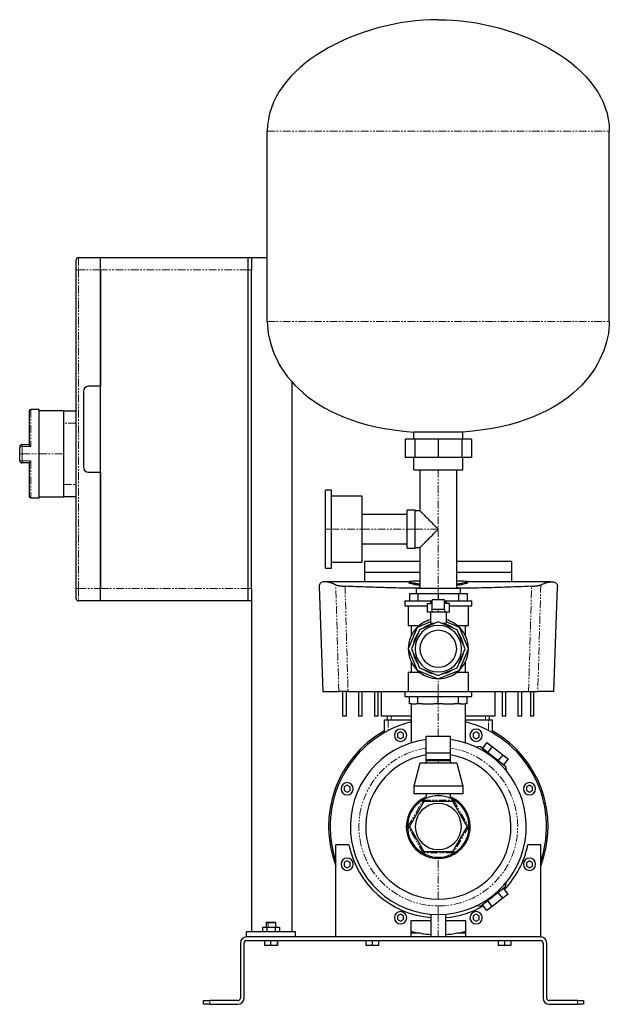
# Model space of a CAD drawing. Header units: millimetres. Extents: x 7 to 1346, y 19 to 822.
# Tile 3 of 3: x 865 to 1346, y 19 to 822. Entities that reach past the tile are written whole.
import ezdxf

# ---------------------------------------------------------------- set-up
doc = ezdxf.new("R2010")
doc.units = ezdxf.units.MM
doc.linetypes.add('PHANTOM', pattern=[12.7, 6.35, -1.27, 1.27, -1.27, 1.27, -1.27])

msp = doc.modelspace()

# ---------------------------------------------------------------- linework, layer by layer
at = {"color": 7, "linetype": 'Continuous', "lineweight": 25}
for p, q in [((1067.48, 575.79), (1067.48, 730.79)), ((1346.48, 575.79), (1346.48, 730.79)), ((913.48, 627.79), (931.48, 627.79)), ((931.48, 627.79), (1051.48, 627.79)), ((931.48, 617.79), (931.48, 627.79)), ((1051.48, 627.79), (1051.48, 617.79)), ((1051.48, 627.79), (1054.48, 627.79)), ((1054.48, 627.79), (1054.48, 617.79)), ((1054.48, 627.79), (1067.48, 627.79)), ((911.48, 617.79), (911.48, 625.79)), ((911.48, 357.79), (911.48, 617.79)), ((931.48, 357.79), (931.48, 617.79)), ((931.48, 617.79), (931.48, 522.79)), ((1051.48, 617.79), (1051.48, 357.79)), ((1054.48, 357.79), (1054.48, 617.79)), ((931.48, 522.79), (921.48, 522.79)), ((1087.48, 526.62), (1087.48, 77.79)), ((917.48, 518.79), (917.48, 456.79)), ((873.48, 475.18), (873.48, 502.79)), ((881.48, 503.79), (874.48, 503.79)), ((881.48, 467.79), (881.48, 503.79)), ((901.48, 502.79), (881.48, 502.79)), ((901.48, 502.79), (911.48, 502.79)), ((901.48, 492.79), (901.48, 502.79)), ((901.48, 467.79), (901.48, 492.79)), ((1226.98, 485.49), (1186.98, 485.49)), ((1186.98, 479.79), (1186.98, 485.49)), ((1226.98, 479.79), (1226.98, 485.49)), ((867.48, 475.29), (873.48, 475.29)), ((1179.92, 479.79), (1179.92, 464.79)), ((1187.84, 479.79), (1179.92, 479.79)), ((1187.84, 479.79), (1187.84, 464.79)), ((1206.98, 479.79), (1187.84, 479.79)), ((1206.98, 479.79), (1206.98, 464.79)), ((1226.11, 479.79), (1206.98, 479.79)), ((1226.11, 479.79), (1226.11, 464.79)), ((1234.03, 479.79), (1226.11, 479.79)), ((1234.03, 479.79), (1234.03, 464.79)), ((865.48, 467.79), (865.48, 473.29)), ((865.48, 462.29), (865.48, 467.79)), ((881.48, 431.79), (881.48, 467.79)), ((901.48, 442.79), (901.48, 467.79)), ((873.48, 460.29), (867.48, 460.29)), ((873.48, 432.79), (873.48, 460.41)), ((1187.84, 464.79), (1179.92, 464.79)), ((1186.98, 454.79), (1186.98, 464.79)), ((1206.98, 464.79), (1187.84, 464.79)), ((1226.11, 464.79), (1206.98, 464.79)), ((1234.03, 464.79), (1226.11, 464.79)), ((1226.98, 454.79), (1226.98, 464.79)), ((921.48, 452.79), (931.48, 452.79)), ((931.48, 452.79), (931.48, 357.79)), ((1186.98, 454.79), (1226.98, 454.79)), ((1191.98, 454.79), (1191.98, 421.29)), ((1221.98, 357.79), (1221.98, 454.79)), ((901.48, 432.79), (901.48, 442.79)), ((1119.88, 438.09), (1114.88, 438.09)), ((1114.88, 406.29), (1114.88, 438.09)), ((1119.88, 406.29), (1119.88, 438.09)), ((874.48, 431.79), (881.48, 431.79)), ((881.48, 432.79), (901.48, 432.79)), ((911.48, 432.79), (901.48, 432.79)), ((1144.88, 433.09), (1119.88, 433.09)), ((1144.88, 406.29), (1144.88, 433.09)), ((1181.48, 418.29), (1144.88, 418.29)), ((1187.98, 421.79), (1181.48, 421.79)), ((1181.48, 406.29), (1181.48, 421.79)), ((1187.98, 406.29), (1187.98, 421.79)), ((1191.98, 421.29), (1187.98, 421.29)), ((1114.88, 374.49), (1114.88, 406.29)), ((1119.88, 374.49), (1119.88, 406.29)), ((1144.88, 379.49), (1144.88, 406.29)), ((1181.48, 390.79), (1181.48, 406.29)), ((1187.98, 390.79), (1187.98, 406.29)), ((1144.88, 394.29), (1181.48, 394.29)), ((1181.48, 390.79), (1187.98, 390.79)), ((1187.98, 391.29), (1191.98, 391.29)), ((1191.98, 391.29), (1191.98, 357.79)), ((1119.88, 379.49), (1144.88, 379.49)), ((1191.98, 379.79), (1146.98, 379.79)), ((1146.98, 371.23), (1146.98, 379.79)), ((1266.98, 379.79), (1221.98, 379.79)), ((1266.98, 371.23), (1266.98, 379.79)), ((1114.88, 374.49), (1119.88, 374.49)), ((1146.98, 371.23), (1191.98, 371.23)), ((1221.98, 371.23), (1266.98, 371.23)), ((1183.29, 363.33), (1115.12, 363.33)), ((1183.29, 363.47), (1183.29, 362.47)), ((1230.66, 362.47), (1230.66, 363.47)), ((1298.83, 363.33), (1230.66, 363.33)), ((911.48, 349.79), (911.48, 357.79)), ((931.48, 347.79), (931.48, 357.79)), ((1051.48, 357.79), (1051.48, 347.79)), ((1054.48, 357.79), (1054.48, 347.79)), ((1109.79, 359.45), (1112.78, 273.79)), ((1183.53, 353.79), (1183.53, 347.79)), ((1183.53, 353.79), (1190.39, 353.79)), ((1188.98, 357.79), (1188.98, 353.79)), ((1206.98, 357.79), (1188.98, 357.79)), ((1190.39, 353.79), (1190.39, 347.79)), ((1190.39, 353.79), (1206.98, 353.79)), ((1224.98, 357.79), (1206.98, 357.79)), ((1206.98, 353.79), (1206.98, 348.54)), ((1206.98, 353.79), (1223.56, 353.79)), ((1223.56, 353.79), (1223.56, 347.79)), ((1223.56, 353.79), (1230.43, 353.79)), ((1224.98, 353.79), (1224.98, 357.79)), ((1230.43, 353.79), (1230.43, 347.79)), ((1301.17, 273.79), (1304.15, 359.45)), ((931.48, 347.79), (913.48, 347.79)), ((1051.48, 347.79), (931.48, 347.79)), ((1054.48, 347.79), (1051.48, 347.79)), ((1054.48, 347.79), (1054.48, 77.79)), ((1179.55, 347.79), (1179.55, 343.79)), ((1179.55, 347.79), (1201.98, 347.79)), ((1197.98, 345.54), (1197.98, 338.54)), ((1197.98, 345.54), (1201.98, 345.54)), ((1200.48, 346.94), (1200.48, 345.54)), ((1200.48, 346.94), (1201.98, 346.94)), ((1201.98, 340.88), (1201.98, 348.54)), ((1211.98, 348.54), (1201.98, 348.54)), ((1211.98, 340.88), (1211.98, 348.54)), ((1211.98, 347.79), (1234.4, 347.79)), ((1211.98, 346.94), (1213.48, 346.94)), ((1215.98, 345.54), (1211.98, 345.54)), ((1213.48, 346.94), (1213.48, 345.54)), ((1215.98, 338.54), (1215.98, 345.54)), ((1234.4, 343.79), (1234.4, 347.79)), ((1179.55, 343.79), (1197.98, 343.79)), ((1182.47, 343.79), (1182.47, 327.79)), ((1201.98, 338.54), (1197.98, 338.54)), ((1200.48, 338.54), (1200.48, 329.52)), ((1206.98, 340.88), (1201.98, 340.88)), ((1206.98, 338.54), (1201.98, 338.54)), ((1211.98, 340.88), (1206.98, 340.88)), ((1211.98, 338.54), (1206.98, 338.54)), ((1215.98, 338.54), (1211.98, 338.54)), ((1213.48, 338.54), (1213.48, 329.52)), ((1215.98, 343.79), (1234.4, 343.79)), ((1231.48, 327.79), (1231.48, 343.79)), ((1200.48, 330.66), (1189.61, 326.16)), ((1206.98, 330.66), (1191.52, 324.25)), ((1200.48, 329.52), (1204.24, 329.52)), ((1222.43, 324.25), (1206.98, 330.66)), ((1209.71, 329.52), (1213.48, 329.52)), ((1224.34, 326.16), (1213.48, 330.66)), ((1189.61, 326.16), (1182.42, 308.79)), ((1182.47, 327.79), (1191.51, 327.79)), ((1184.87, 327.79), (1184.87, 319.36)), ((1191.52, 324.25), (1185.11, 308.79)), ((1228.84, 308.79), (1222.43, 324.25)), ((1222.44, 327.79), (1231.48, 327.79)), ((1231.53, 308.79), (1224.34, 326.16)), ((1229.08, 319.36), (1229.08, 327.79)), ((1182.42, 308.79), (1189.61, 291.43)), ((1185.11, 308.79), (1191.52, 293.33)), ((1222.43, 293.33), (1228.84, 308.79)), ((1224.34, 291.43), (1231.53, 308.79)), ((1184.87, 298.23), (1184.87, 289.79)), ((1229.08, 289.79), (1229.08, 298.23)), ((1182.47, 289.79), (1182.47, 273.79)), ((1182.47, 289.79), (1191.51, 289.79)), ((1189.61, 291.43), (1206.98, 284.24)), ((1191.52, 293.33), (1206.98, 286.93)), ((1206.98, 286.93), (1222.43, 293.33)), ((1206.98, 284.24), (1224.34, 291.43)), ((1222.44, 289.79), (1231.48, 289.79)), ((1231.48, 273.79), (1231.48, 289.79)), ((1112.78, 273.79), (1125.78, 273.79)), ((1128.98, 253.79), (1128.98, 273.79)), ((1131.98, 253.79), (1131.98, 273.79)), ((1133.33, 273.79), (1179.55, 273.79)), ((1141.98, 273.79), (1141.98, 253.79)), ((1144.98, 253.79), (1144.98, 273.79)), ((1154.98, 273.79), (1154.98, 253.79)), ((1157.98, 253.79), (1157.98, 273.79)), ((1160.71, 253.79), (1160.71, 273.79)), ((1179.55, 273.79), (1179.55, 269.79)), ((1179.55, 273.79), (1206.98, 273.79)), ((1206.98, 273.79), (1234.4, 273.79)), ((1234.4, 269.79), (1234.4, 273.79)), ((1234.4, 273.79), (1280.62, 273.79)), ((1253.24, 253.79), (1253.24, 273.79)), ((1258.98, 273.79), (1258.98, 253.79)), ((1261.98, 253.79), (1261.98, 273.79)), ((1271.98, 273.79), (1271.98, 253.79)), ((1275.18, 253.79), (1275.18, 273.79)), ((1282.15, 273.79), (1282.15, 253.79)), ((1284.98, 253.79), (1284.98, 273.79)), ((1301.17, 273.79), (1288.17, 273.79)), ((1179.55, 269.79), (1206.98, 269.79)), ((1183.53, 263.79), (1183.53, 269.79)), ((1190.39, 263.79), (1190.39, 269.79)), ((1206.98, 269.79), (1234.4, 269.79)), ((1206.98, 263.79), (1206.98, 269.79)), ((1223.56, 263.79), (1223.56, 269.79)), ((1230.43, 263.79), (1230.43, 269.79)), ((1185.02, 263.79), (1183.53, 263.79)), ((1184.73, 263.79), (1184.73, 232.01)), ((1185.02, 263.79), (1188.9, 263.79)), ((1190.39, 263.79), (1188.9, 263.79)), ((1194, 263.79), (1190.39, 263.79)), ((1194, 263.79), (1203.37, 263.79)), ((1206.98, 263.79), (1203.37, 263.79)), ((1210.58, 263.79), (1206.98, 263.79)), ((1210.58, 263.79), (1219.95, 263.79)), ((1223.56, 263.79), (1219.95, 263.79)), ((1225.05, 263.79), (1223.56, 263.79)), ((1225.05, 263.79), (1228.93, 263.79)), ((1230.43, 263.79), (1228.93, 263.79)), ((1229.23, 232.01), (1229.23, 263.79)), ((1131.98, 253.79), (1128.98, 253.79)), ((1144.98, 253.79), (1141.98, 253.79)), ((1157.98, 253.79), (1154.98, 253.79)), ((1184.73, 253.79), (1160.71, 253.79)), ((1162.98, 240.29), (1162.98, 250.79)), ((1162.98, 250.79), (1165.98, 250.79)), ((1165.48, 250.79), (1165.48, 253.79)), ((1165.98, 250.79), (1184.73, 250.79)), ((1253.24, 253.79), (1229.23, 253.79)), ((1229.23, 250.79), (1247.98, 250.79)), ((1247.98, 250.79), (1250.98, 250.79)), ((1248.48, 253.79), (1248.48, 250.79)), ((1250.98, 250.79), (1250.98, 240.29)), ((1261.98, 253.79), (1258.98, 253.79)), ((1275.18, 253.79), (1271.98, 253.79)), ((1284.98, 253.79), (1282.15, 253.79)), ((1176.17, 241.05), (1173.67, 239.61)), ((1178.67, 239.61), (1176.17, 241.05)), ((1237.78, 241.05), (1235.28, 239.61)), ((1240.28, 239.61), (1237.78, 241.05)), ((1173.67, 239.61), (1173.67, 236.72)), ((1173.67, 236.72), (1176.17, 235.28)), ((1176.17, 235.28), (1178.67, 236.72)), ((1178.67, 236.72), (1178.67, 239.61)), ((1216.98, 237.31), (1196.98, 237.31)), ((1196.98, 223.98), (1196.98, 237.31)), ((1216.98, 223.98), (1216.98, 237.31)), ((1235.28, 239.61), (1235.28, 236.72)), ((1235.28, 236.72), (1237.78, 235.28)), ((1237.78, 235.28), (1240.28, 236.72)), ((1240.28, 236.72), (1240.28, 239.61)), ((1241.37, 228.93), (1237.96, 228.51)), ((1241.37, 228.93), (1261.85, 212.92)), ((1246.66, 232.41), (1242.97, 227.68)), ((1246.66, 232.41), (1250.98, 229.03)), ((1250.98, 229.03), (1247.29, 224.3)), ((1250.98, 229.03), (1259.63, 222.28)), ((1196.98, 223.98), (1216.98, 223.98)), ((1196.98, 217.39), (1196.98, 223.98)), ((1197.98, 218.39), (1196.98, 217.39)), ((1196.98, 217.39), (1196.98, 215.39)), ((1206.98, 217.39), (1196.98, 217.39)), ((1197.98, 218.39), (1206.98, 218.39)), ((1206.98, 218.39), (1215.98, 218.39)), ((1216.98, 217.39), (1206.98, 217.39)), ((1216.98, 217.39), (1215.98, 218.39)), ((1216.98, 217.39), (1216.98, 223.98)), ((1216.98, 215.39), (1216.98, 217.39)), ((1259.63, 222.28), (1255.93, 217.55)), ((1259.63, 222.28), (1263.95, 218.9)), ((1263.95, 218.9), (1260.25, 214.17)), ((1191.98, 215.39), (1186.98, 196.64)), ((1221.98, 215.39), (1191.98, 215.39)), ((1196.98, 216.56), (1195.98, 215.39)), ((1217.97, 215.39), (1216.98, 216.56)), ((1221.98, 215.39), (1226.98, 196.64)), ((1261.85, 212.92), (1262.27, 209.51)), ((1132.6, 197.49), (1130.1, 196.04)), ((1130.1, 196.04), (1130.1, 193.16)), ((1130.1, 193.16), (1132.6, 191.71)), ((1135.1, 196.04), (1132.6, 197.49)), ((1132.6, 191.71), (1135.1, 193.16)), ((1135.1, 193.16), (1135.1, 196.04)), ((1226.98, 196.64), (1186.98, 196.64)), ((1186.98, 196.64), (1186.98, 190.39)), ((1226.98, 196.64), (1226.98, 190.39)), ((1281.35, 197.49), (1278.85, 196.04)), ((1278.85, 196.04), (1278.85, 193.16)), ((1278.85, 193.16), (1281.35, 191.71)), ((1283.85, 196.04), (1281.35, 197.49)), ((1281.35, 191.71), (1283.85, 193.16)), ((1283.85, 193.16), (1283.85, 196.04)), ((1226.98, 190.39), (1186.98, 190.39)), ((1196.98, 190.39), (1196.98, 186.82)), ((1216.98, 186.82), (1216.98, 190.39)), ((1195.17, 184.24), (1183.36, 163.79)), ((1218.78, 184.24), (1195.17, 184.24)), ((1230.59, 163.79), (1218.78, 184.24)), ((1183.36, 163.79), (1195.17, 143.34)), ((1218.78, 143.34), (1230.59, 163.79)), ((1123.48, 73.79), (1123.48, 148.79)), ((1134, 148.79), (1123.48, 148.79)), ((1290.48, 148.79), (1279.95, 148.79)), ((1290.48, 73.79), (1290.48, 148.79)), ((1195.17, 143.34), (1218.78, 143.34)), ((1132.6, 135.87), (1130.1, 134.43)), ((1130.1, 134.43), (1130.1, 131.54)), ((1130.1, 131.54), (1132.6, 130.1)), ((1135.1, 134.43), (1132.6, 135.87)), ((1132.6, 130.1), (1135.1, 131.54)), ((1135.1, 131.54), (1135.1, 134.43)), ((1281.35, 135.87), (1278.85, 134.43)), ((1278.85, 134.43), (1278.85, 131.54)), ((1278.85, 131.54), (1281.35, 130.1)), ((1283.85, 134.43), (1281.35, 135.87)), ((1281.35, 130.1), (1283.85, 131.54)), ((1283.85, 131.54), (1283.85, 134.43)), ((1261.85, 114.67), (1241.37, 98.66)), ((1263.95, 108.69), (1260.25, 113.42)), ((1261.85, 114.67), (1262.27, 118.08)), ((1259.63, 105.31), (1250.98, 98.56)), ((1259.63, 105.31), (1255.93, 110.04)), ((1263.95, 108.69), (1259.63, 105.31)), ((1241.37, 98.66), (1237.96, 99.08)), ((1246.66, 95.18), (1242.97, 99.91)), ((1250.98, 98.56), (1246.66, 95.18)), ((1250.98, 98.56), (1247.29, 103.29)), ((1176.17, 92.31), (1173.67, 90.86)), ((1173.67, 90.86), (1173.67, 87.98)), ((1178.67, 90.86), (1176.17, 92.31)), ((1178.67, 87.98), (1178.67, 90.86)), ((1200.98, 92.3), (1200.98, 73.79)), ((1212.98, 73.79), (1212.98, 92.3)), ((1237.78, 92.31), (1235.28, 90.86)), ((1235.28, 90.86), (1235.28, 87.98)), ((1240.28, 90.86), (1237.78, 92.31)), ((1240.28, 87.98), (1240.28, 90.86)), ((1063.55, 81.79), (1063.55, 77.79)), ((1063.55, 81.79), (1067.01, 81.79)), ((1066.78, 85.79), (1066.48, 85.49)), ((1066.48, 85.49), (1066.48, 81.79)), ((1066.48, 85.49), (1068.29, 85.49)), ((1066.78, 85.79), (1068.45, 85.79)), ((1067.01, 81.79), (1067.01, 77.79)), ((1067.01, 81.79), (1073.94, 81.79)), ((1068.29, 85.49), (1074.48, 85.49)), ((1068.45, 85.79), (1074.18, 85.79)), ((1073.94, 81.79), (1073.94, 77.79)), ((1073.94, 81.79), (1077.4, 81.79)), ((1074.48, 85.49), (1074.18, 85.79)), ((1074.48, 81.79), (1074.48, 85.49)), ((1077.4, 81.79), (1077.4, 77.79)), ((1173.67, 87.98), (1176.17, 86.53)), ((1176.17, 86.53), (1178.67, 87.98)), ((1200.98, 86.79), (1184.48, 86.79)), ((1184.48, 86.79), (1184.48, 73.79)), ((1229.48, 86.79), (1212.98, 86.79)), ((1229.48, 73.79), (1229.48, 86.79)), ((1235.28, 87.98), (1237.78, 86.53)), ((1237.78, 86.53), (1240.28, 87.98)), ((1090.48, 77.79), (1050.48, 77.79)), ((1050.48, 73.79), (1050.48, 77.79)), ((1290.48, 73.79), (1050.48, 73.79)), ((1090.48, 73.79), (1090.48, 77.79)), ((1192.17, 76.79), (1184.48, 76.79)), ((1229.48, 76.79), (1221.78, 76.79)), ((1045.48, 68.79), (1045.48, 23.79)), ((1048.48, 23.79), (1048.48, 68.79)), ((1050.48, 70.79), (1290.48, 70.79)), ((1065.12, 70.79), (1065.12, 66.79)), ((1070.14, 66.79), (1065.12, 66.79)), ((1070.14, 70.79), (1070.14, 66.79)), ((1075.5, 66.79), (1070.14, 66.79)), ((1075.5, 70.79), (1075.5, 66.79)), ((1075.83, 66.79), (1075.5, 66.79)), ((1075.83, 70.79), (1075.83, 66.79)), ((1147.78, 70.79), (1147.78, 66.79)), ((1152.98, 66.79), (1147.78, 66.79)), ((1152.98, 70.79), (1152.98, 66.79)), ((1158.17, 66.79), (1152.98, 66.79)), ((1158.17, 70.79), (1158.17, 66.79)), ((1255.78, 70.79), (1255.78, 66.79)), ((1260.98, 66.79), (1255.78, 66.79)), ((1260.98, 70.79), (1260.98, 66.79)), ((1266.17, 66.79), (1260.98, 66.79)), ((1266.17, 70.79), (1266.17, 66.79)), ((1292.48, 68.79), (1292.48, 23.79)), ((1295.48, 23.79), (1295.48, 68.79)), ((1015.48, 18.79), (1015.48, 21.79)), ((1015.48, 21.79), (1020.48, 21.79)), ((1020.48, 18.79), (1015.48, 18.79)), ((1043.48, 21.79), (1020.48, 21.79)), ((1020.48, 18.79), (1043.48, 18.79)), ((1320.48, 21.79), (1297.48, 21.79)), ((1297.48, 18.79), (1320.48, 18.79)), ((1320.48, 21.79), (1325.48, 21.79)), ((1325.48, 18.79), (1320.48, 18.79)), ((1325.48, 21.79), (1325.48, 18.79))]:
    msp.add_line(p, q, dxfattribs=at)
at = {"color": 8, "linetype": 'PHANTOM', "lineweight": 18}
for p, q in [((1067.48, 730.79), (1346.48, 730.79)), ((913.48, 627.79), (913.48, 617.79)), ((913.48, 617.79), (911.48, 617.79)), ((913.48, 617.79), (913.48, 357.79)), ((931.48, 617.79), (913.48, 617.79)), ((1051.48, 617.79), (931.48, 617.79)), ((1054.48, 617.79), (1051.48, 617.79)), ((1067.48, 575.79), (1346.48, 575.79)), ((874.48, 503.79), (874.48, 473.62)), ((911.48, 492.79), (901.48, 492.79)), ((867.48, 475.29), (867.48, 473.62)), ((867.48, 467.79), (865.48, 467.79)), ((867.48, 473.62), (867.48, 467.79)), ((874.48, 473.62), (867.48, 473.62)), ((867.48, 467.79), (881.48, 467.79)), ((867.48, 467.79), (867.48, 461.97)), ((881.48, 467.79), (901.48, 467.79)), ((867.48, 461.97), (874.48, 461.97)), ((867.48, 460.29), (867.48, 461.97)), ((874.48, 461.97), (874.48, 431.79)), ((1206.98, 454.79), (1206.98, 406.29)), ((901.48, 442.79), (911.48, 442.79)), ((1114.88, 406.29), (1119.88, 406.29)), ((1119.88, 406.29), (1144.88, 406.29)), ((1144.88, 406.29), (1181.48, 406.29)), ((1181.48, 406.29), (1187.98, 406.29)), ((1187.98, 406.29), (1206.98, 406.29)), ((1206.98, 406.29), (1206.98, 357.79)), ((913.48, 357.79), (911.48, 357.79)), ((913.48, 357.79), (913.48, 347.79)), ((913.48, 357.79), (931.48, 357.79)), ((931.48, 357.79), (1051.48, 357.79)), ((1051.48, 357.79), (1054.48, 357.79)), ((1206.98, 353.79), (1206.98, 357.79)), ((1206.98, 338.54), (1206.98, 340.88)), ((1206.98, 273.79), (1206.98, 284.24)), ((1206.98, 269.79), (1206.98, 273.79)), ((1206.98, 237.31), (1206.98, 263.79)), ((1165.98, 250.79), (1165.98, 241.94)), ((1168.48, 253.79), (1168.48, 250.79)), ((1245.48, 250.79), (1245.48, 253.79)), ((1247.98, 241.94), (1247.98, 250.79)), ((1206.98, 218.39), (1206.98, 217.39)), ((1206.98, 217.39), (1206.98, 215.39)), ((1182.21, 163.79), (1194.59, 185.24)), ((1194.59, 185.24), (1219.36, 185.24)), ((1206.98, 190.39), (1206.98, 188.89)), ((1219.36, 185.24), (1231.74, 163.79)), ((1194.59, 142.34), (1182.21, 163.79)), ((1231.74, 163.79), (1219.36, 142.34)), ((1219.36, 142.34), (1194.59, 142.34)), ((1206.98, 104.54), (1206.98, 137.69)), ((1206.98, 92.04), (1206.98, 99.04)), ((1206.98, 92.04), (1206.98, 73.79)), ((1068.45, 85.79), (1068.29, 85.49)), ((1068.29, 81.79), (1068.29, 85.49)), ((1020.48, 21.79), (1020.48, 18.79)), ((1320.48, 18.79), (1320.48, 21.79))]:
    msp.add_line(p, q, dxfattribs=at)
at = {"color": 8, "linetype": 'PHANTOM', "lineweight": 18, "flags": 128}
for points in [[(1125.78, 273.79), (1124.42, 322.56), (1123.35, 360.88)], [(1130.87, 359.73), (1132.25, 311.6), (1133.33, 273.79)], [(1280.62, 273.79), (1282, 321.92), (1283.08, 359.73)], [(1290.6, 360.88), (1289.24, 312.11), (1288.17, 273.79)]]:
    msp.add_lwpolyline(points, dxfattribs=at)
at = {"color": 7, "linetype": 'Continuous', "lineweight": 25, "flags": 128}
for points in [[(1185.76, 76.79), (1184.7, 77.06), (1184.48, 77.12)], [(1229.48, 77.12), (1229.25, 77.06), (1228.19, 76.79)]]:
    msp.add_lwpolyline(points, dxfattribs=at)
at = {"color": 7, "linetype": 'Continuous', "lineweight": 25}
for centre, radius, start, end in [((913.48, 625.79), 2, 90, 180), ((921.48, 518.79), 4, 90, 180), ((874.48, 502.79), 1, 90, 180), ((867.48, 473.29), 2, 90, 180), ((867.48, 462.29), 2, 180, 270), ((921.48, 456.79), 4, 180, 270), ((874.48, 432.79), 1, 180, 270), ((913.48, 349.79), 2, 180, 270), ((1206.98, 308.79), 24.5, 105.38514, 134.68742), ((1206.98, 308.79), 20.73, 99.50736, 125.49264), ((1206.98, 308.79), 20.73, 54.50736, 80.49264), ((1206.98, 308.79), 24.5, 45.31258, 74.61486), ((1206.98, 308.79), 24.5, 135.31258, 180), ((1206.98, 308.79), 18.97, 90, 270), ((1206.98, 308.79), 15, 90, 270), ((1206.98, 308.79), 18.97, 270, 90), ((1206.98, 308.79), 15, 270, 90), ((1206.98, 308.79), 24.5, 0, 44.68742), ((1206.98, 308.79), 20.73, 144.50736, 170.49264), ((1206.98, 308.79), 20.73, 9.50736, 35.49264), ((1206.98, 308.79), 24.5, 180, 224.68742), ((1206.98, 308.79), 20.73, 189.50736, 215.49264), ((1206.98, 308.79), 20.73, 324.50736, 350.49264), ((1206.98, 308.79), 24.5, 315.31258, 0), ((1206.98, 308.79), 24.5, 225.31258, 314.68742), ((1206.98, 308.79), 20.73, 234.50736, 260.49264), ((1206.98, 308.79), 20.73, 279.50736, 305.49264), ((1206.98, 163.79), 88.25, 104.60327, 198.88402), ((1206.98, 163.79), 88.25, 341.11598, 75.39673), ((1206.98, 163.79), 89.55, 119.42906, 201.18159), ((1176.17, 238.17), 5, 90, 270), ((1176.17, 238.17), 5, 270, 90), ((1237.78, 238.17), 5, 90, 270), ((1237.78, 238.17), 5, 270, 90), ((1206.98, 163.79), 89.55, 338.81841, 60.57094), ((1206.98, 163.79), 71.75, 98.01156, 270), ((1206.98, 163.79), 71.75, 270, 81.98844), ((1206.98, 163.79), 59.25, 99.71668, 270), ((1206.98, 163.79), 59.25, 270, 80.28332), ((1132.6, 194.6), 5, 90, 270), ((1132.6, 194.6), 5, 270, 90), ((1281.35, 194.6), 5, 90, 270), ((1281.35, 194.6), 5, 270, 90), ((1206.98, 163.79), 26.1, 112.52843, 180), ((1206.98, 163.79), 25.1, 0, 180), ((1206.98, 163.79), 26.1, 0, 67.47157), ((1206.98, 163.79), 18.83, 0, 180), ((1206.98, 163.79), 26.1, 179.99999, 0.00001), ((1206.98, 163.79), 25.1, 180, 0), ((1206.98, 163.79), 18.83, 180, 0), ((1206.98, 163.79), 74.5, 191.61546, 265.38057), ((1206.98, 163.79), 74.5, 316.46723, 348.38454), ((1132.6, 132.99), 5, 90, 270), ((1132.6, 132.99), 5, 270, 90), ((1281.35, 132.99), 5, 90, 270), ((1281.35, 132.99), 5, 270, 90), ((1206.98, 163.79), 74.5, 274.61943, 299.53277), ((1176.17, 89.42), 5, 90, 270), ((1176.17, 89.42), 5, 270, 90), ((1237.78, 89.42), 5, 90, 270), ((1237.78, 89.42), 5, 270, 90), ((1050.48, 68.79), 5, 90, 180), ((1206.98, 163.79), 88.25, 255.22893, 266.10153), ((1206.98, 163.79), 88.25, 273.89847, 284.77107), ((1290.48, 68.79), 5, 0, 90), ((1050.48, 68.79), 2, 90, 180), ((1290.48, 68.79), 2, 0, 90), ((1043.48, 23.79), 5, 270, 0), ((1043.48, 23.79), 2, 270, 0), ((1297.48, 23.79), 5, 180, 270), ((1297.48, 23.79), 2, 180, 270)]:
    msp.add_arc(centre, radius, start, end, dxfattribs=at)
at = {"color": 8, "linetype": 'PHANTOM', "lineweight": 18}
for centre, radius, start, end in [((866.99, 470.28), 3.37, 81.68985, 116.68782), ((866.99, 465.3), 3.37, 243.31218, 278.31015), ((1206.98, 163.79), 64.75, 98.88433, 270), ((1206.98, 163.79), 64.75, 270, 81.11567)]:
    msp.add_arc(centre, radius, start, end, dxfattribs=at)
at = {"color": 7, "linetype": 'Continuous', "lineweight": 25}
for points in [[(1206.98, 821.79), (1141.46, 821.79), (1067.48, 783.94), (1067.48, 730.79)], [(1206.98, 821.79), (1272.49, 821.79), (1346.48, 783.94), (1346.48, 730.79)], [(1067.48, 575.79), (1067.48, 542.2), (1096.67, 491.95), (1186.98, 485.49)], [(1346.48, 575.79), (1346.48, 542.2), (1317.28, 491.95), (1226.98, 485.49)], [(1146.98, 363.32), (1146.98, 366.35), (1146.98, 368.99), (1146.98, 371.23)], [(1266.98, 363.32), (1266.98, 366.35), (1266.98, 368.99), (1266.98, 371.23)]]:
    msp.add_open_spline(points, degree=3, dxfattribs=at)
for points, knots in [([(874.48, 473.62), (874.45, 473.66), (874.39, 473.74), (874.31, 473.85), (874.25, 473.94), (874.19, 474.02), (874.1, 474.15), (873.97, 474.33), (873.82, 474.54), (873.69, 474.74), (873.59, 474.9), (873.52, 475.02), (873.48, 475.11), (873.48, 475.16), (873.48, 475.18)], [0, 0, 0, 0, 0.063858, 0.120876, 0.171055, 0.214395, 0.250897, 0.383949, 0.499792, 0.631934, 0.749742, 0.83916, 0.922247, 1, 1, 1, 1]), ([(873.48, 460.41), (873.48, 460.42), (873.48, 460.44), (873.49, 460.47), (873.5, 460.52), (873.52, 460.57), (873.55, 460.62), (873.6, 460.71), (873.69, 460.85), (873.82, 461.04), (873.97, 461.26), (874.12, 461.47), (874.3, 461.71), (874.41, 461.88), (874.48, 461.97)], [0, 0, 0, 0, 0.038305, 0.077802, 0.118638, 0.160942, 0.204833, 0.250416, 0.3682, 0.500359, 0.616179, 0.749246, 0.853264, 1, 1, 1, 1]), ([(1206.98, 406.29), (1206.35, 406.92), (1205.69, 407.58), (1204.28, 408.99), (1203.54, 409.73), (1202.01, 411.26), (1201.21, 412.06), (1199.59, 413.67), (1198.78, 414.49), (1197.18, 416.09), (1196.39, 416.87), (1194.95, 418.32), (1194.29, 418.98), (1193.19, 420.08), (1192.74, 420.53), (1192.13, 421.14), (1191.98, 421.29), (1191.98, 421.29)], [0, 0, 0, 0, 0.125, 0.125, 0.25, 0.25, 0.375, 0.375, 0.5, 0.5, 0.625, 0.625, 0.75, 0.75, 0.875, 0.875, 1, 1, 1, 1]), ([(1191.98, 391.29), (1191.98, 391.29), (1192.13, 391.45), (1192.74, 392.06), (1193.19, 392.5), (1194.29, 393.61), (1194.95, 394.27), (1196.39, 395.71), (1197.18, 396.49), (1198.78, 398.09), (1199.59, 398.91), (1201.21, 400.53), (1202.01, 401.33), (1203.54, 402.86), (1204.28, 403.6), (1205.69, 405), (1206.35, 405.67), (1206.98, 406.29)], [0, 0, 0, 0, 0.125, 0.125, 0.25, 0.25, 0.375, 0.375, 0.5, 0.5, 0.625, 0.625, 0.75, 0.75, 0.875, 0.875, 1, 1, 1, 1]), ([(1123.35, 360.88), (1122.09, 361.44), (1119.58, 362.56), (1116.52, 363.24), (1113.98, 363.42), (1112.03, 363.08), (1110.67, 362.28), (1109.87, 361.11), (1109.83, 359.99), (1109.79, 359.45)], [0, 0, 0, 0, 0.143965, 0.287027, 0.429815, 0.57511, 0.719989, 0.864946, 1, 1, 1, 1]), ([(1191.98, 360.41), (1191.37, 360.48), (1189.54, 360.71), (1187.18, 361.15), (1184.93, 361.65), (1183.67, 362.09), (1183.14, 362.37), (1183.29, 362.47), (1183.29, 362.47)], [0, 0, 0, 0, 0.109863, 0.332252, 0.553539, 0.776115, 0.997432, 1, 1, 1, 1]), ([(1191.98, 361.41), (1191.38, 361.48), (1189.56, 361.71), (1187.19, 362.14), (1184.96, 362.64), (1183.61, 363.1), (1183.14, 363.48), (1183.58, 363.79), (1184.92, 364.01), (1187.14, 364.17), (1189.53, 364.25), (1191.37, 364.27), (1191.98, 364.28)], [0, 0, 0, 0, 0.054306, 0.165599, 0.27681, 0.388261, 0.499297, 0.610914, 0.721884, 0.833446, 0.944687, 1, 1, 1, 1]), ([(1221.98, 364.28), (1222.58, 364.27), (1224.41, 364.25), (1226.79, 364.17), (1229.02, 364.02), (1230.36, 363.79), (1230.81, 363.48), (1230.35, 363.1), (1229, 362.64), (1226.77, 362.15), (1224.4, 361.71), (1222.57, 361.48), (1221.98, 361.41)], [0, 0, 0, 0, 0.054516, 0.166137, 0.277117, 0.388679, 0.499927, 0.611181, 0.722745, 0.833736, 0.94536, 1, 1, 1, 1]), ([(1230.66, 362.47), (1230.66, 362.47), (1230.81, 362.37), (1230.28, 362.09), (1229.01, 361.65), (1226.77, 361.15), (1224.4, 360.71), (1222.57, 360.48), (1221.98, 360.41)], [0, 0, 0, 0, 0.00222, 0.224201, 0.446802, 0.668259, 0.890979, 1, 1, 1, 1]), ([(1290.6, 360.88), (1291.86, 361.44), (1294.37, 362.56), (1297.43, 363.24), (1299.97, 363.42), (1301.92, 363.08), (1303.28, 362.28), (1304.08, 361.11), (1304.13, 359.99), (1304.15, 359.45)], [0, 0, 0, 0, 0.143966, 0.287028, 0.429817, 0.575112, 0.719991, 0.864948, 1, 1, 1, 1]), ([(1123.35, 360.88), (1123.38, 360.86), (1123.43, 360.84), (1123.53, 360.8), (1123.63, 360.75), (1123.74, 360.71), (1123.86, 360.67), (1123.99, 360.63), (1124.13, 360.59), (1124.27, 360.55), (1124.6, 360.46), (1125.18, 360.33), (1126.1, 360.17), (1127.15, 360.02), (1128.08, 359.92), (1128.81, 359.85), (1129.31, 359.81), (1129.82, 359.78), (1130.34, 359.75), (1130.69, 359.73), (1130.87, 359.73)], [0, 0, 0, 0, 0.027892, 0.055684, 0.083403, 0.111076, 0.138729, 0.16639, 0.194085, 0.22184, 0.249681, 0.37494, 0.499623, 0.625118, 0.74969, 0.80018, 0.850298, 0.900204, 0.950053, 1, 1, 1, 1]), ([(1191.98, 358.08), (1189.84, 358.09), (1180.55, 358.14), (1168.57, 358.42), (1155.97, 358.79), (1147.8, 359.07), (1139.4, 359.38), (1133.81, 359.61), (1130.87, 359.73)], [0, 0, 0, 0, 0.103844, 0.451617, 0.584785, 0.721987, 0.853932, 1, 1, 1, 1]), ([(1283.08, 359.73), (1279.31, 359.58), (1272.06, 359.29), (1261.22, 358.9), (1250.54, 358.56), (1239.73, 358.3), (1230.18, 358.13), (1224.26, 358.08), (1221.98, 358.06)], [0, 0, 0, 0, 0.187453, 0.360301, 0.534377, 0.711714, 0.888973, 1, 1, 1, 1]), ([(1283.08, 359.73), (1283.18, 359.73), (1283.38, 359.74), (1283.67, 359.75), (1283.95, 359.77), (1284.24, 359.79), (1284.52, 359.81), (1284.8, 359.83), (1285.08, 359.85), (1285.35, 359.87), (1285.94, 359.92), (1286.79, 360.02), (1287.84, 360.17), (1288.77, 360.33), (1289.39, 360.47), (1289.8, 360.58), (1290.04, 360.66), (1290.25, 360.73), (1290.45, 360.8), (1290.55, 360.85), (1290.6, 360.88)], [0, 0, 0, 0, 0.027694, 0.055338, 0.082958, 0.110581, 0.138231, 0.165937, 0.193724, 0.221621, 0.249653, 0.374136, 0.499567, 0.624291, 0.749617, 0.799806, 0.849782, 0.899702, 0.949722, 1, 1, 1, 1]), ([(1201.98, 338.54), (1201.98, 338.6), (1201.98, 338.73), (1201.98, 338.94), (1201.98, 339.17), (1201.98, 339.42), (1201.98, 339.77), (1201.98, 340.26), (1201.98, 340.66), (1201.98, 340.88)], [0, 0, 0, 0, 0.084017, 0.179253, 0.285709, 0.386788, 0.499991, 0.726711, 1, 1, 1, 1]), ([(1211.98, 340.88), (1211.98, 340.66), (1211.98, 340.26), (1211.98, 339.77), (1211.98, 339.44), (1211.98, 339.16), (1211.98, 338.85), (1211.98, 338.64), (1211.98, 338.54)], [0, 0, 0, 0, 0.273278, 0.500031, 0.605399, 0.700028, 0.863805, 1, 1, 1, 1]), ([(1133.33, 273.79), (1133.23, 273.79), (1133.03, 273.79), (1132.74, 273.79), (1132.45, 273.79), (1132.16, 273.79), (1131.88, 273.79), (1131.6, 273.79), (1131.32, 273.79), (1131.04, 273.79), (1130.46, 273.79), (1129.59, 273.79), (1128.54, 273.79), (1127.61, 273.79), (1126.98, 273.79), (1126.58, 273.79), (1126.33, 273.79), (1126.12, 273.79), (1125.93, 273.79), (1125.83, 273.79), (1125.78, 273.79)], [0, 0, 0, 0, 0.027856, 0.0556231, 0.0833265, 0.1109921, 0.1386454, 0.1663121, 0.1940182, 0.221789, 0.2496501, 0.3745578, 0.4995084, 0.6244878, 0.7495181, 0.799755, 0.8497703, 0.8997152, 0.9497415, 1, 1, 1, 1]), ([(1280.62, 273.79), (1280.73, 273.79), (1280.94, 273.79), (1281.26, 273.79), (1281.57, 273.79), (1281.89, 273.79), (1282.19, 273.79), (1282.5, 273.79), (1282.79, 273.79), (1283.09, 273.79), (1283.37, 273.79), (1283.65, 273.79), (1283.92, 273.79), (1284.19, 273.79), (1284.44, 273.79), (1284.69, 273.79), (1284.94, 273.79), (1285.17, 273.79), (1285.46, 273.79), (1285.81, 273.79), (1286.2, 273.79), (1286.57, 273.79), (1286.92, 273.79), (1287.23, 273.79), (1287.52, 273.79), (1287.77, 273.79), (1288, 273.79), (1288.11, 273.79), (1288.17, 273.79)], [0, 0, 0, 0, 0.03015, 0.060299, 0.090428, 0.120517, 0.150547, 0.180497, 0.21035, 0.240085, 0.269685, 0.29913, 0.328404, 0.35749, 0.38637, 0.415028, 0.44345, 0.47162, 0.499526, 0.552557, 0.606494, 0.661235, 0.71667, 0.772684, 0.829154, 0.885951, 0.942944, 1, 1, 1, 1]), ([(1194.59, 185.24), (1194.66, 185.13), (1194.73, 185), (1194.87, 184.75), (1194.94, 184.63), (1195.06, 184.44), (1195.1, 184.36), (1195.16, 184.27), (1195.17, 184.24), (1195.17, 184.24)], [0, 0, 0, 0, 0.25, 0.25, 0.5, 0.5, 0.75, 0.75, 1, 1, 1, 1]), ([(1219.36, 185.24), (1219.29, 185.13), (1219.22, 185), (1219.08, 184.75), (1219.01, 184.63), (1218.89, 184.44), (1218.85, 184.36), (1218.79, 184.27), (1218.78, 184.24), (1218.78, 184.24)], [0, 0, 0, 0, 0.25, 0.25, 0.5, 0.5, 0.75, 0.75, 1, 1, 1, 1]), ([(1182.21, 163.79), (1182.34, 163.79), (1182.49, 163.79), (1182.77, 163.79), (1182.91, 163.79), (1183.14, 163.79), (1183.22, 163.79), (1183.34, 163.79), (1183.36, 163.79), (1183.36, 163.79)], [0, 0, 0, 0, 0.25, 0.25, 0.5, 0.5, 0.75, 0.75, 1, 1, 1, 1]), ([(1230.59, 163.79), (1230.59, 163.79), (1230.61, 163.79), (1230.73, 163.79), (1230.81, 163.79), (1231.04, 163.79), (1231.18, 163.79), (1231.46, 163.79), (1231.61, 163.79), (1231.74, 163.79)], [0, 0, 0, 0, 0.25, 0.25, 0.5, 0.5, 0.75, 0.75, 1, 1, 1, 1]), ([(1195.17, 143.34), (1195.17, 143.34), (1195.16, 143.32), (1195.1, 143.22), (1195.06, 143.15), (1194.94, 142.95), (1194.87, 142.83), (1194.73, 142.59), (1194.66, 142.46), (1194.59, 142.34)], [0, 0, 0, 0, 0.25, 0.25, 0.5, 0.5, 0.75, 0.75, 1, 1, 1, 1]), ([(1218.78, 143.34), (1218.78, 143.34), (1218.79, 143.32), (1218.85, 143.22), (1218.89, 143.15), (1219.01, 142.95), (1219.08, 142.83), (1219.22, 142.59), (1219.29, 142.46), (1219.36, 142.34)], [0, 0, 0, 0, 0.25, 0.25, 0.5, 0.5, 0.75, 0.75, 1, 1, 1, 1])]:
    msp.add_open_spline(points, degree=3, knots=knots, dxfattribs=at)

doc.saveas('drawing.dxf')
